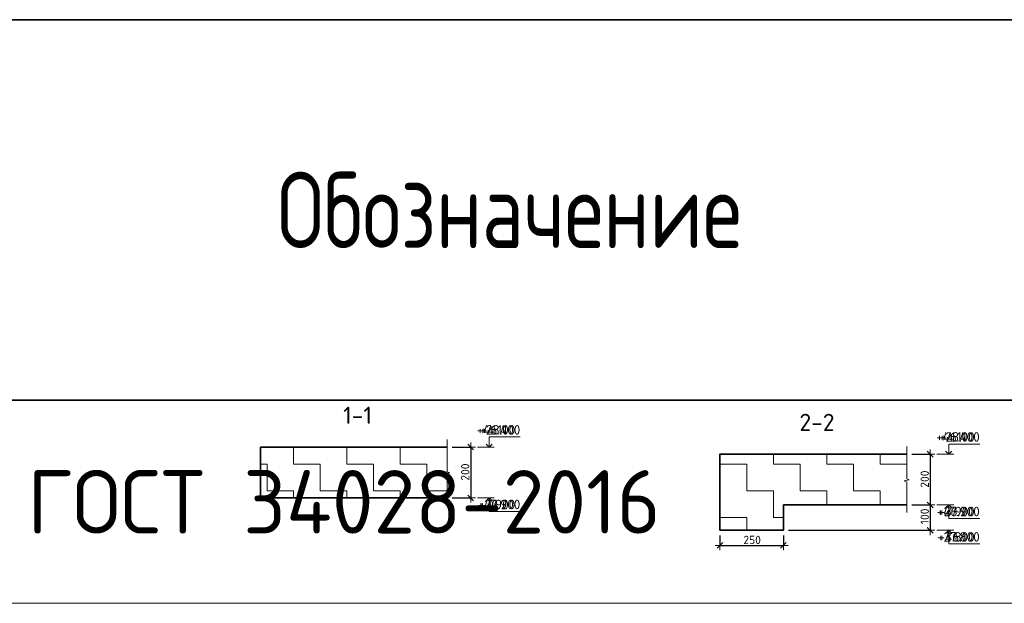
# Model space of a CAD drawing. Header units: metres. Extents: x -38 to 107, y -15 to 21.
# Tile 209 of 254: x 70.32 to 74.2, y 12.47 to 14.77. Entities that reach past the tile are written whole.
import ezdxf

# ---------------------------------------------------------------- set-up
doc = ezdxf.new("R2010")
doc.units = ezdxf.units.M
doc.header["$PDMODE"] = 65
for name, color, linetype, lineweight in [('XR$3$Размерная линия_ общее', 7, 'Continuous', 13), ('XR$4$Размерная линия_ общее', 7, 'Continuous', 13), ('XR$5$Текст_ примечание', 7, 'Continuous', 13), ('XR$6$Размерная линия_ общее', 7, 'Continuous', 13)]:
    doc.layers.add(name, color=color, linetype=linetype, lineweight=lineweight)
doc.styles.add('ISOCPEUR', font='txt')
doc.dimstyles.new('DIMSTYLE_8', dxfattribs={"dimtxt": 0.033, "dimasz": 0.0375, "dimexe": 0, "dimexo": 0, "dimgap": 0.0165, "dimtad": 2, "dimdec": 0, "dimlfac": 1000, "dimrnd": 1, "dimzin": 12, "dimdsep": 46, "dimtxsty": 'ISOCPEUR', "dimblk1": 'ALL_ML_STRICH', "dimblk2": 'ALL_ML_STRICH', "dimsah": 1, "dimcen": 0, "dimclrd": 7, "dimclre": 256, "dimclrt": 7, "dimadec": 0, "dimazin": 0, "dimtfac": 1, "dimtdec": 0, "dimtix": 1, "dimtmove": 2, "dimatfit": 3, "dimfxl": 0, "dimtzin": 0, "dimlwd": 0, "dimlwe": -3, "dimarcsym": 0})
pattern_1 = [(0, (0.21, 0.21), (0.105, 0.105), [0.105, -0.105]), (90, (0.21, 0.21), (-0.105, 0.105), [0.105, -0.105])]

# ---------------------------------------------------------------- blocks, each defined once
blk = doc.blocks.new('ЭЛЕМЕНТ_УЗОРА_0')
at = {"color": 7, "linetype": 'Continuous', "lineweight": 13, "transparency": 33554687}
blk.add_line((72.0051, 12.8573), (72.0051, 12.8573), dxfattribs=at)
blk.add_lwpolyline([(72.0051, 13.1173), (72.0051, 12.9901), (72.0151, 12.9865), (71.9951, 12.9816), (72.0051, 12.9774), (72.0051, 12.8573)], dxfattribs=at)
blk = doc.blocks.new('ALL_ML_STRICH')
at = {"color": 0, "linetype": 'ByBlock', "lineweight": -2}
for p, q in [((-1, 0), (0.5, 0)), ((-0.3, -0.3), (0.3, 0.3)), ((0, -0.5), (0, 0.5))]:
    blk.add_line(p, q, dxfattribs=at)
blk = doc.blocks.new('*D46')
at = {"layer": 'DEFPOINTS', "color": 7, "linetype": 'Continuous', "lineweight": 13, "transparency": 33554687}
for p in [(72.0051, 13.0873), (72.0975, 13.0873), (72.0051, 12.8873)]:
    blk.add_point(p, dxfattribs=at)
at = {"layer": 'XR$3$Размерная линия_ общее', "color": 253, "linetype": 'Continuous', "lineweight": -2, "true_color": 0xa0a0a0, "transparency": 33554687}
for p, q in [((72.0251, 13.0873), (72.0975, 13.0873)), ((72.0251, 12.8873), (72.0975, 12.8873))]:
    blk.add_line(p, q, dxfattribs=at)
at = {"layer": 'XR$3$Размерная линия_ общее', "color": 7, "linetype": 'Continuous', "lineweight": -2, "transparency": 33554687}
blk.add_line((72.0975, 13.0873), (72.0975, 12.8873), dxfattribs=at)
at = {"layer": 'XR$3$Размерная линия_ общее', "color": 7, "linetype": 'Continuous', "lineweight": 13, "transparency": 33554687, "xscale": 0.0375, "yscale": 0.0375, "zscale": 0.0375}
for p, rotation in [((72.0975, 13.0873), 90), ((72.0975, 12.8873), 270)]:
    blk.add_blockref('ALL_ML_STRICH', p, dxfattribs=dict(at, rotation=rotation))
at = {"layer": 'XR$3$Размерная линия_ общее', "color": 7, "linetype": 'Continuous', "lineweight": 13, "transparency": 33554687, "insert": (72.076, 12.9889), "char_height": 0.033, "width": 0.099, "attachment_point": 5, "rotation": 90, "style": 'ISOCPEUR'}
blk.add_mtext('\\A1;{200}', dxfattribs=at)
blk = doc.blocks.new('СЛОЖНЫЙ_ОБЪЕКТ_1')
at = {"color": 7, "linetype": 'Continuous', "lineweight": 13, "transparency": 33554687}
blk.add_line((72.1905, 13.0873), (72.1238, 13.0873), dxfattribs=at)
blk.add_lwpolyline([(72.1705, 13.0873), (72.1705, 13.1273), (72.2728, 13.1273)], dxfattribs=at)
at = {"color": 7, "linetype": 'Continuous', "lineweight": 35, "transparency": 33554687}
blk.add_lwpolyline([(72.1584, 13.0994), (72.1705, 13.0873), (72.1826, 13.0994)], dxfattribs=at)
blk = doc.blocks.new('СЛОЖНЫЙ_ОБЪЕКТ_2')
at = {"color": 7, "linetype": 'Continuous', "lineweight": 13, "transparency": 33554687}
blk.add_line((72.1905, 12.8873), (72.1238, 12.8873), dxfattribs=at)
at = {"color": 7, "linetype": 'Continuous', "lineweight": 35, "transparency": 33554687}
blk.add_lwpolyline([(72.1584, 12.8752), (72.1705, 12.8873), (72.1826, 12.8752)], dxfattribs=at)
at = {"color": 7, "linetype": 'Continuous', "lineweight": 13, "transparency": 33554687}
blk.add_lwpolyline([(72.1705, 12.8873), (72.1705, 12.8333), (72.2728, 12.8333)], dxfattribs=at)
blk = doc.blocks.new('ЭЛЕМЕНТ_УЗОРА_3')
at = {"color": 7, "linetype": 'Continuous', "lineweight": 13, "transparency": 33554687}
blk.add_line((73.8149, 12.8295), (73.8149, 12.8295), dxfattribs=at)
blk.add_lwpolyline([(73.8149, 13.0895), (73.8149, 12.9623), (73.8249, 12.9587), (73.8049, 12.9538), (73.8149, 12.9496), (73.8149, 12.8295)], dxfattribs=at)
blk = doc.blocks.new('СЛОЖНЫЙ_ОБЪЕКТ_3')
at = {"color": 7, "linetype": 'Continuous', "lineweight": 13, "transparency": 33554687}
blk.add_line((74.0002, 13.0595), (73.9336, 13.0595), dxfattribs=at)
at = {"color": 7, "linetype": 'Continuous', "lineweight": 35, "transparency": 33554687}
blk.add_lwpolyline([(73.9681, 13.0716), (73.9802, 13.0595), (73.9923, 13.0716)], dxfattribs=at)
at = {"color": 7, "linetype": 'Continuous', "lineweight": 13, "transparency": 33554687}
blk.add_lwpolyline([(73.9802, 13.0595), (73.9802, 13.0995), (74.0826, 13.0995)], dxfattribs=at)
blk = doc.blocks.new('СЛОЖНЫЙ_ОБЪЕКТ_4')
at = {"color": 7, "linetype": 'Continuous', "lineweight": 13, "transparency": 33554687}
blk.add_line((74.0002, 12.8595), (73.9336, 12.8595), dxfattribs=at)
at = {"color": 7, "linetype": 'Continuous', "lineweight": 35, "transparency": 33554687}
blk.add_lwpolyline([(73.9681, 12.8474), (73.9802, 12.8595), (73.9923, 12.8474)], dxfattribs=at)
at = {"color": 7, "linetype": 'Continuous', "lineweight": 13, "transparency": 33554687}
blk.add_lwpolyline([(73.9802, 12.8595), (73.9802, 12.8055), (74.0826, 12.8055)], dxfattribs=at)
blk = doc.blocks.new('*D52')
at = {"layer": 'DEFPOINTS', "color": 7, "linetype": 'Continuous', "lineweight": 13, "transparency": 33554687}
for p in [(73.8149, 13.0595), (73.9073, 13.0595), (73.8149, 12.8595)]:
    blk.add_point(p, dxfattribs=at)
at = {"layer": 'XR$3$Размерная линия_ общее', "color": 253, "linetype": 'Continuous', "lineweight": -2, "true_color": 0xa0a0a0, "transparency": 33554687}
for p, q in [((73.8349, 13.0595), (73.9073, 13.0595)), ((73.8349, 12.8595), (73.9073, 12.8595))]:
    blk.add_line(p, q, dxfattribs=at)
at = {"layer": 'XR$3$Размерная линия_ общее', "color": 7, "linetype": 'Continuous', "lineweight": -2, "transparency": 33554687}
blk.add_line((73.9073, 13.0595), (73.9073, 12.8595), dxfattribs=at)
at = {"layer": 'XR$3$Размерная линия_ общее', "color": 7, "linetype": 'Continuous', "lineweight": 13, "transparency": 33554687, "xscale": 0.0375, "yscale": 0.0375, "zscale": 0.0375}
for p, rotation in [((73.9073, 13.0595), 90), ((73.9073, 12.8595), 270)]:
    blk.add_blockref('ALL_ML_STRICH', p, dxfattribs=dict(at, rotation=rotation))
at = {"layer": 'XR$3$Размерная линия_ общее', "color": 7, "linetype": 'Continuous', "lineweight": 13, "transparency": 33554687, "insert": (73.8858, 12.9611), "char_height": 0.033, "width": 0.099, "attachment_point": 5, "rotation": 90, "style": 'ISOCPEUR'}
blk.add_mtext('\\A1;{200}', dxfattribs=at)
blk = doc.blocks.new('*D53')
at = {"layer": 'DEFPOINTS', "color": 7, "linetype": 'Continuous', "lineweight": 13, "transparency": 33554687}
for p in [(73.8149, 12.8595), (73.9073, 12.8595), (73.3294, 12.7595)]:
    blk.add_point(p, dxfattribs=at)
at = {"layer": 'XR$3$Размерная линия_ общее', "color": 253, "linetype": 'Continuous', "lineweight": -2, "true_color": 0xa0a0a0, "transparency": 33554687}
for p, q in [((73.8349, 12.8595), (73.9073, 12.8595)), ((73.3494, 12.7595), (73.9073, 12.7595))]:
    blk.add_line(p, q, dxfattribs=at)
at = {"layer": 'XR$3$Размерная линия_ общее', "color": 7, "linetype": 'Continuous', "lineweight": -2, "transparency": 33554687}
blk.add_line((73.9073, 12.8595), (73.9073, 12.7595), dxfattribs=at)
at = {"layer": 'XR$3$Размерная линия_ общее', "color": 7, "linetype": 'Continuous', "lineweight": 13, "transparency": 33554687, "xscale": 0.0375, "yscale": 0.0375, "zscale": 0.0375}
for p, rotation in [((73.9073, 12.8595), 90), ((73.9073, 12.7595), 270)]:
    blk.add_blockref('ALL_ML_STRICH', p, dxfattribs=dict(at, rotation=rotation))
at = {"layer": 'XR$3$Размерная линия_ общее', "color": 7, "linetype": 'Continuous', "lineweight": 13, "transparency": 33554687, "insert": (73.8858, 12.8144), "char_height": 0.033, "width": 0.099, "attachment_point": 5, "rotation": 90, "style": 'ISOCPEUR'}
blk.add_mtext('\\A1;{100}', dxfattribs=at)
blk = doc.blocks.new('СЛОЖНЫЙ_ОБЪЕКТ_5')
at = {"color": 7, "linetype": 'Continuous', "lineweight": 13, "transparency": 33554687}
blk.add_line((74.0002, 12.7595), (73.9336, 12.7595), dxfattribs=at)
at = {"color": 7, "linetype": 'Continuous', "lineweight": 35, "transparency": 33554687}
blk.add_lwpolyline([(73.9681, 12.7474), (73.9802, 12.7595), (73.9923, 12.7474)], dxfattribs=at)
at = {"color": 7, "linetype": 'Continuous', "lineweight": 13, "transparency": 33554687}
blk.add_lwpolyline([(73.9802, 12.7595), (73.9802, 12.7055), (74.0826, 12.7055)], dxfattribs=at)
blk = doc.blocks.new('*D55')
at = {"layer": 'DEFPOINTS', "color": 7, "linetype": 'Continuous', "lineweight": 13, "transparency": 33554687}
for p in [(73.0794, 12.7595), (73.3294, 12.7595), (73.0794, 12.7)]:
    blk.add_point(p, dxfattribs=at)
at = {"layer": 'XR$3$Размерная линия_ общее', "color": 253, "linetype": 'Continuous', "lineweight": -2, "true_color": 0xa0a0a0, "transparency": 33554687}
for p, q in [((73.0794, 12.7395), (73.0794, 12.7)), ((73.3294, 12.7395), (73.3294, 12.7))]:
    blk.add_line(p, q, dxfattribs=at)
at = {"layer": 'XR$3$Размерная линия_ общее', "color": 7, "linetype": 'Continuous', "lineweight": -2, "transparency": 33554687}
blk.add_line((73.0794, 12.7), (73.3294, 12.7), dxfattribs=at)
at = {"layer": 'XR$3$Размерная линия_ общее', "color": 7, "linetype": 'Continuous', "lineweight": 13, "transparency": 33554687, "xscale": 0.0375, "yscale": 0.0375, "zscale": 0.0375, "rotation": 180}
blk.add_blockref('ALL_ML_STRICH', (73.0794, 12.7), dxfattribs=at)
at = {"layer": 'XR$3$Размерная линия_ общее', "color": 7, "linetype": 'Continuous', "lineweight": 13, "transparency": 33554687, "xscale": 0.0375, "yscale": 0.0375, "zscale": 0.0375}
blk.add_blockref('ALL_ML_STRICH', (73.3294, 12.7), dxfattribs=at)
at = {"layer": 'XR$3$Размерная линия_ общее', "color": 7, "linetype": 'Continuous', "lineweight": 13, "transparency": 33554687, "insert": (73.206, 12.7215), "char_height": 0.033, "width": 0.099, "attachment_point": 5, "style": 'ISOCPEUR'}
blk.add_mtext('\\A1;{250}', dxfattribs=at)
blk = doc.blocks.new('ЭЛЕМЕНТ_УЗОРА_15')
at = {"color": 7, "linetype": 'Continuous', "lineweight": 13, "transparency": 33554687}
blk.add_line((72.0051, 12.8573), (72.0051, 12.8573), dxfattribs=at)
blk.add_lwpolyline([(72.0051, 13.1173), (72.0051, 12.9901), (72.0151, 12.9865), (71.9951, 12.9816), (72.0051, 12.9774), (72.0051, 12.8573)], dxfattribs=at)
blk = doc.blocks.new('*D271')
at = {"layer": 'DEFPOINTS', "color": 7, "linetype": 'Continuous', "lineweight": 13, "transparency": 33554687}
for p in [(72.0051, 13.0873), (72.0975, 13.0873), (72.0051, 12.8873)]:
    blk.add_point(p, dxfattribs=at)
at = {"layer": 'XR$4$Размерная линия_ общее', "color": 253, "linetype": 'Continuous', "lineweight": -2, "true_color": 0xa0a0a0, "transparency": 33554687}
for p, q in [((72.0251, 13.0873), (72.0975, 13.0873)), ((72.0251, 12.8873), (72.0975, 12.8873))]:
    blk.add_line(p, q, dxfattribs=at)
at = {"layer": 'XR$4$Размерная линия_ общее', "color": 7, "linetype": 'Continuous', "lineweight": -2, "transparency": 33554687}
blk.add_line((72.0975, 13.0873), (72.0975, 12.8873), dxfattribs=at)
at = {"layer": 'XR$4$Размерная линия_ общее', "color": 7, "linetype": 'Continuous', "lineweight": 13, "transparency": 33554687, "xscale": 0.0375, "yscale": 0.0375, "zscale": 0.0375}
for p, rotation in [((72.0975, 13.0873), 90), ((72.0975, 12.8873), 270)]:
    blk.add_blockref('ALL_ML_STRICH', p, dxfattribs=dict(at, rotation=rotation))
at = {"layer": 'XR$4$Размерная линия_ общее', "color": 7, "linetype": 'Continuous', "lineweight": 13, "transparency": 33554687, "insert": (72.076, 12.9889), "char_height": 0.033, "width": 0.099, "attachment_point": 5, "rotation": 90, "style": 'ISOCPEUR'}
blk.add_mtext('\\A1;{200}', dxfattribs=at)
blk = doc.blocks.new('ЭЛЕМЕНТ_УЗОРА_16')
at = {"color": 7, "linetype": 'Continuous', "lineweight": 13, "transparency": 33554687}
blk.add_line((73.8149, 12.8295), (73.8149, 12.8295), dxfattribs=at)
blk.add_lwpolyline([(73.8149, 13.0895), (73.8149, 12.9623), (73.8249, 12.9587), (73.8049, 12.9538), (73.8149, 12.9496), (73.8149, 12.8295)], dxfattribs=at)
blk = doc.blocks.new('*D273')
at = {"layer": 'DEFPOINTS', "color": 7, "linetype": 'Continuous', "lineweight": 13, "transparency": 33554687}
for p in [(73.8149, 13.0595), (73.9073, 13.0595), (73.8149, 12.8595)]:
    blk.add_point(p, dxfattribs=at)
at = {"layer": 'XR$4$Размерная линия_ общее', "color": 253, "linetype": 'Continuous', "lineweight": -2, "true_color": 0xa0a0a0, "transparency": 33554687}
for p, q in [((73.8349, 13.0595), (73.9073, 13.0595)), ((73.8349, 12.8595), (73.9073, 12.8595))]:
    blk.add_line(p, q, dxfattribs=at)
at = {"layer": 'XR$4$Размерная линия_ общее', "color": 7, "linetype": 'Continuous', "lineweight": -2, "transparency": 33554687}
blk.add_line((73.9073, 13.0595), (73.9073, 12.8595), dxfattribs=at)
at = {"layer": 'XR$4$Размерная линия_ общее', "color": 7, "linetype": 'Continuous', "lineweight": 13, "transparency": 33554687, "xscale": 0.0375, "yscale": 0.0375, "zscale": 0.0375}
for p, rotation in [((73.9073, 13.0595), 90), ((73.9073, 12.8595), 270)]:
    blk.add_blockref('ALL_ML_STRICH', p, dxfattribs=dict(at, rotation=rotation))
at = {"layer": 'XR$4$Размерная линия_ общее', "color": 7, "linetype": 'Continuous', "lineweight": 13, "transparency": 33554687, "insert": (73.8858, 12.9611), "char_height": 0.033, "width": 0.099, "attachment_point": 5, "rotation": 90, "style": 'ISOCPEUR'}
blk.add_mtext('\\A1;{200}', dxfattribs=at)
blk = doc.blocks.new('*D274')
at = {"layer": 'DEFPOINTS', "color": 7, "linetype": 'Continuous', "lineweight": 13, "transparency": 33554687}
for p in [(73.8149, 12.8595), (73.9073, 12.8595), (73.3294, 12.7595)]:
    blk.add_point(p, dxfattribs=at)
at = {"layer": 'XR$4$Размерная линия_ общее', "color": 253, "linetype": 'Continuous', "lineweight": -2, "true_color": 0xa0a0a0, "transparency": 33554687}
for p, q in [((73.8349, 12.8595), (73.9073, 12.8595)), ((73.3494, 12.7595), (73.9073, 12.7595))]:
    blk.add_line(p, q, dxfattribs=at)
at = {"layer": 'XR$4$Размерная линия_ общее', "color": 7, "linetype": 'Continuous', "lineweight": -2, "transparency": 33554687}
blk.add_line((73.9073, 12.8595), (73.9073, 12.7595), dxfattribs=at)
at = {"layer": 'XR$4$Размерная линия_ общее', "color": 7, "linetype": 'Continuous', "lineweight": 13, "transparency": 33554687, "xscale": 0.0375, "yscale": 0.0375, "zscale": 0.0375}
for p, rotation in [((73.9073, 12.8595), 90), ((73.9073, 12.7595), 270)]:
    blk.add_blockref('ALL_ML_STRICH', p, dxfattribs=dict(at, rotation=rotation))
at = {"layer": 'XR$4$Размерная линия_ общее', "color": 7, "linetype": 'Continuous', "lineweight": 13, "transparency": 33554687, "insert": (73.8858, 12.8144), "char_height": 0.033, "width": 0.099, "attachment_point": 5, "rotation": 90, "style": 'ISOCPEUR'}
blk.add_mtext('\\A1;{100}', dxfattribs=at)
blk = doc.blocks.new('*D275')
at = {"layer": 'DEFPOINTS', "color": 7, "linetype": 'Continuous', "lineweight": 13, "transparency": 33554687}
for p in [(73.0794, 12.7595), (73.3294, 12.7595), (73.0794, 12.7)]:
    blk.add_point(p, dxfattribs=at)
at = {"layer": 'XR$4$Размерная линия_ общее', "color": 253, "linetype": 'Continuous', "lineweight": -2, "true_color": 0xa0a0a0, "transparency": 33554687}
for p, q in [((73.0794, 12.7395), (73.0794, 12.7)), ((73.3294, 12.7395), (73.3294, 12.7))]:
    blk.add_line(p, q, dxfattribs=at)
at = {"layer": 'XR$4$Размерная линия_ общее', "color": 7, "linetype": 'Continuous', "lineweight": -2, "transparency": 33554687}
blk.add_line((73.0794, 12.7), (73.3294, 12.7), dxfattribs=at)
at = {"layer": 'XR$4$Размерная линия_ общее', "color": 7, "linetype": 'Continuous', "lineweight": 13, "transparency": 33554687, "xscale": 0.0375, "yscale": 0.0375, "zscale": 0.0375, "rotation": 180}
blk.add_blockref('ALL_ML_STRICH', (73.0794, 12.7), dxfattribs=at)
at = {"layer": 'XR$4$Размерная линия_ общее', "color": 7, "linetype": 'Continuous', "lineweight": 13, "transparency": 33554687, "xscale": 0.0375, "yscale": 0.0375, "zscale": 0.0375}
blk.add_blockref('ALL_ML_STRICH', (73.3294, 12.7), dxfattribs=at)
at = {"layer": 'XR$4$Размерная линия_ общее', "color": 7, "linetype": 'Continuous', "lineweight": 13, "transparency": 33554687, "insert": (73.206, 12.7215), "char_height": 0.033, "width": 0.099, "attachment_point": 5, "style": 'ISOCPEUR'}
blk.add_mtext('\\A1;{250}', dxfattribs=at)
blk = doc.blocks.new('СЛОЖНЫЙ_ОБЪЕКТ_59')
at = {"color": 7, "linetype": 'Continuous', "lineweight": 13, "transparency": 33554687}
blk.add_line((72.1905, 13.0873), (72.1238, 13.0873), dxfattribs=at)
blk.add_lwpolyline([(72.1705, 13.0873), (72.1705, 13.1273), (72.2928, 13.1273)], dxfattribs=at)
at = {"color": 7, "linetype": 'Continuous', "lineweight": 35, "transparency": 33554687}
blk.add_lwpolyline([(72.1584, 13.0994), (72.1705, 13.0873), (72.1826, 13.0994)], dxfattribs=at)
blk = doc.blocks.new('СЛОЖНЫЙ_ОБЪЕКТ_60')
at = {"color": 7, "linetype": 'Continuous', "lineweight": 13, "transparency": 33554687}
blk.add_line((72.1905, 12.8873), (72.1238, 12.8873), dxfattribs=at)
at = {"color": 7, "linetype": 'Continuous', "lineweight": 35, "transparency": 33554687}
blk.add_lwpolyline([(72.1584, 12.8752), (72.1705, 12.8873), (72.1826, 12.8752)], dxfattribs=at)
at = {"color": 7, "linetype": 'Continuous', "lineweight": 13, "transparency": 33554687}
blk.add_lwpolyline([(72.1705, 12.8873), (72.1705, 12.8333), (72.2928, 12.8333)], dxfattribs=at)
blk = doc.blocks.new('СЛОЖНЫЙ_ОБЪЕКТ_61')
at = {"color": 7, "linetype": 'Continuous', "lineweight": 13, "transparency": 33554687}
blk.add_line((74.0002, 13.0595), (73.9336, 13.0595), dxfattribs=at)
at = {"color": 7, "linetype": 'Continuous', "lineweight": 35, "transparency": 33554687}
blk.add_lwpolyline([(73.9681, 13.0716), (73.9802, 13.0595), (73.9923, 13.0716)], dxfattribs=at)
at = {"color": 7, "linetype": 'Continuous', "lineweight": 13, "transparency": 33554687}
blk.add_lwpolyline([(73.9802, 13.0595), (73.9802, 13.0995), (74.1026, 13.0995)], dxfattribs=at)
blk = doc.blocks.new('СЛОЖНЫЙ_ОБЪЕКТ_62')
at = {"color": 7, "linetype": 'Continuous', "lineweight": 13, "transparency": 33554687}
blk.add_line((74.0002, 12.8595), (73.9336, 12.8595), dxfattribs=at)
at = {"color": 7, "linetype": 'Continuous', "lineweight": 35, "transparency": 33554687}
blk.add_lwpolyline([(73.9681, 12.8474), (73.9802, 12.8595), (73.9923, 12.8474)], dxfattribs=at)
at = {"color": 7, "linetype": 'Continuous', "lineweight": 13, "transparency": 33554687}
blk.add_lwpolyline([(73.9802, 12.8595), (73.9802, 12.8055), (74.1026, 12.8055)], dxfattribs=at)
blk = doc.blocks.new('СЛОЖНЫЙ_ОБЪЕКТ_63')
at = {"color": 7, "linetype": 'Continuous', "lineweight": 13, "transparency": 33554687}
blk.add_line((74.0002, 12.7595), (73.9336, 12.7595), dxfattribs=at)
at = {"color": 7, "linetype": 'Continuous', "lineweight": 35, "transparency": 33554687}
blk.add_lwpolyline([(73.9681, 12.7474), (73.9802, 12.7595), (73.9923, 12.7474)], dxfattribs=at)
at = {"color": 7, "linetype": 'Continuous', "lineweight": 13, "transparency": 33554687}
blk.add_lwpolyline([(73.9802, 12.7595), (73.9802, 12.7055), (74.1026, 12.7055)], dxfattribs=at)
blk = doc.blocks.new('ЭЛЕМЕНТ_УЗОРА_36')
at = {"color": 7, "linetype": 'Continuous', "lineweight": 13, "transparency": 33554687}
blk.add_line((72.0051, 12.8573), (72.0051, 12.8573), dxfattribs=at)
blk.add_lwpolyline([(72.0051, 13.1173), (72.0051, 12.9901), (72.0151, 12.9865), (71.9951, 12.9816), (72.0051, 12.9774), (72.0051, 12.8573)], dxfattribs=at)
blk = doc.blocks.new('*D910')
at = {"layer": 'DEFPOINTS', "color": 7, "linetype": 'Continuous', "lineweight": 13, "transparency": 33554687}
for p in [(72.0051, 13.0873), (72.0975, 13.0873), (72.0051, 12.8873)]:
    blk.add_point(p, dxfattribs=at)
at = {"layer": 'XR$6$Размерная линия_ общее', "color": 253, "linetype": 'Continuous', "lineweight": -2, "true_color": 0xa0a0a0, "transparency": 33554687}
for p, q in [((72.0251, 13.0873), (72.0975, 13.0873)), ((72.0251, 12.8873), (72.0975, 12.8873))]:
    blk.add_line(p, q, dxfattribs=at)
at = {"layer": 'XR$6$Размерная линия_ общее', "color": 7, "linetype": 'Continuous', "lineweight": -2, "transparency": 33554687}
blk.add_line((72.0975, 13.0873), (72.0975, 12.8873), dxfattribs=at)
at = {"layer": 'XR$6$Размерная линия_ общее', "color": 7, "linetype": 'Continuous', "lineweight": 13, "transparency": 33554687, "xscale": 0.0375, "yscale": 0.0375, "zscale": 0.0375}
for p, rotation in [((72.0975, 13.0873), 90), ((72.0975, 12.8873), 270)]:
    blk.add_blockref('ALL_ML_STRICH', p, dxfattribs=dict(at, rotation=rotation))
at = {"layer": 'XR$6$Размерная линия_ общее', "color": 7, "linetype": 'Continuous', "lineweight": 13, "transparency": 33554687, "insert": (72.076, 12.9889), "char_height": 0.033, "width": 0.099, "attachment_point": 5, "rotation": 90, "style": 'ISOCPEUR'}
blk.add_mtext('\\A1;{200}', dxfattribs=at)
blk = doc.blocks.new('ЭЛЕМЕНТ_УЗОРА_37')
at = {"color": 7, "linetype": 'Continuous', "lineweight": 13, "transparency": 33554687}
blk.add_line((73.8149, 12.8295), (73.8149, 12.8295), dxfattribs=at)
blk.add_lwpolyline([(73.8149, 13.0895), (73.8149, 12.9623), (73.8249, 12.9587), (73.8049, 12.9538), (73.8149, 12.9496), (73.8149, 12.8295)], dxfattribs=at)
blk = doc.blocks.new('*D912')
at = {"layer": 'DEFPOINTS', "color": 7, "linetype": 'Continuous', "lineweight": 13, "transparency": 33554687}
for p in [(73.8149, 13.0595), (73.9073, 13.0595), (73.8149, 12.8595)]:
    blk.add_point(p, dxfattribs=at)
at = {"layer": 'XR$6$Размерная линия_ общее', "color": 253, "linetype": 'Continuous', "lineweight": -2, "true_color": 0xa0a0a0, "transparency": 33554687}
for p, q in [((73.8349, 13.0595), (73.9073, 13.0595)), ((73.8349, 12.8595), (73.9073, 12.8595))]:
    blk.add_line(p, q, dxfattribs=at)
at = {"layer": 'XR$6$Размерная линия_ общее', "color": 7, "linetype": 'Continuous', "lineweight": -2, "transparency": 33554687}
blk.add_line((73.9073, 13.0595), (73.9073, 12.8595), dxfattribs=at)
at = {"layer": 'XR$6$Размерная линия_ общее', "color": 7, "linetype": 'Continuous', "lineweight": 13, "transparency": 33554687, "xscale": 0.0375, "yscale": 0.0375, "zscale": 0.0375}
for p, rotation in [((73.9073, 13.0595), 90), ((73.9073, 12.8595), 270)]:
    blk.add_blockref('ALL_ML_STRICH', p, dxfattribs=dict(at, rotation=rotation))
at = {"layer": 'XR$6$Размерная линия_ общее', "color": 7, "linetype": 'Continuous', "lineweight": 13, "transparency": 33554687, "insert": (73.8858, 12.9611), "char_height": 0.033, "width": 0.099, "attachment_point": 5, "rotation": 90, "style": 'ISOCPEUR'}
blk.add_mtext('\\A1;{200}', dxfattribs=at)
blk = doc.blocks.new('*D913')
at = {"layer": 'DEFPOINTS', "color": 7, "linetype": 'Continuous', "lineweight": 13, "transparency": 33554687}
for p in [(73.8149, 12.8595), (73.9073, 12.8595), (73.3294, 12.7595)]:
    blk.add_point(p, dxfattribs=at)
at = {"layer": 'XR$6$Размерная линия_ общее', "color": 253, "linetype": 'Continuous', "lineweight": -2, "true_color": 0xa0a0a0, "transparency": 33554687}
for p, q in [((73.8349, 12.8595), (73.9073, 12.8595)), ((73.3494, 12.7595), (73.9073, 12.7595))]:
    blk.add_line(p, q, dxfattribs=at)
at = {"layer": 'XR$6$Размерная линия_ общее', "color": 7, "linetype": 'Continuous', "lineweight": -2, "transparency": 33554687}
blk.add_line((73.9073, 12.8595), (73.9073, 12.7595), dxfattribs=at)
at = {"layer": 'XR$6$Размерная линия_ общее', "color": 7, "linetype": 'Continuous', "lineweight": 13, "transparency": 33554687, "xscale": 0.0375, "yscale": 0.0375, "zscale": 0.0375}
for p, rotation in [((73.9073, 12.8595), 90), ((73.9073, 12.7595), 270)]:
    blk.add_blockref('ALL_ML_STRICH', p, dxfattribs=dict(at, rotation=rotation))
at = {"layer": 'XR$6$Размерная линия_ общее', "color": 7, "linetype": 'Continuous', "lineweight": 13, "transparency": 33554687, "insert": (73.8858, 12.8144), "char_height": 0.033, "width": 0.099, "attachment_point": 5, "rotation": 90, "style": 'ISOCPEUR'}
blk.add_mtext('\\A1;{100}', dxfattribs=at)
blk = doc.blocks.new('*D914')
at = {"layer": 'DEFPOINTS', "color": 7, "linetype": 'Continuous', "lineweight": 13, "transparency": 33554687}
for p in [(73.0794, 12.7595), (73.3294, 12.7595), (73.0794, 12.7)]:
    blk.add_point(p, dxfattribs=at)
at = {"layer": 'XR$6$Размерная линия_ общее', "color": 253, "linetype": 'Continuous', "lineweight": -2, "true_color": 0xa0a0a0, "transparency": 33554687}
for p, q in [((73.0794, 12.7395), (73.0794, 12.7)), ((73.3294, 12.7395), (73.3294, 12.7))]:
    blk.add_line(p, q, dxfattribs=at)
at = {"layer": 'XR$6$Размерная линия_ общее', "color": 7, "linetype": 'Continuous', "lineweight": -2, "transparency": 33554687}
blk.add_line((73.0794, 12.7), (73.3294, 12.7), dxfattribs=at)
at = {"layer": 'XR$6$Размерная линия_ общее', "color": 7, "linetype": 'Continuous', "lineweight": 13, "transparency": 33554687, "xscale": 0.0375, "yscale": 0.0375, "zscale": 0.0375, "rotation": 180}
blk.add_blockref('ALL_ML_STRICH', (73.0794, 12.7), dxfattribs=at)
at = {"layer": 'XR$6$Размерная линия_ общее', "color": 7, "linetype": 'Continuous', "lineweight": 13, "transparency": 33554687, "xscale": 0.0375, "yscale": 0.0375, "zscale": 0.0375}
blk.add_blockref('ALL_ML_STRICH', (73.3294, 12.7), dxfattribs=at)
at = {"layer": 'XR$6$Размерная линия_ общее', "color": 7, "linetype": 'Continuous', "lineweight": 13, "transparency": 33554687, "insert": (73.206, 12.7215), "char_height": 0.033, "width": 0.099, "attachment_point": 5, "style": 'ISOCPEUR'}
blk.add_mtext('\\A1;{250}', dxfattribs=at)
blk = doc.blocks.new('СЛОЖНЫЙ_ОБЪЕКТ_101')
at = {"color": 7, "linetype": 'Continuous', "lineweight": 13, "transparency": 33554687}
blk.add_line((72.1905, 13.0873), (72.1238, 13.0873), dxfattribs=at)
blk.add_lwpolyline([(72.1705, 13.0873), (72.1705, 13.1273), (72.2928, 13.1273)], dxfattribs=at)
at = {"color": 7, "linetype": 'Continuous', "lineweight": 35, "transparency": 33554687}
blk.add_lwpolyline([(72.1584, 13.0994), (72.1705, 13.0873), (72.1826, 13.0994)], dxfattribs=at)
blk = doc.blocks.new('СЛОЖНЫЙ_ОБЪЕКТ_102')
at = {"color": 7, "linetype": 'Continuous', "lineweight": 13, "transparency": 33554687}
blk.add_line((72.1905, 12.8873), (72.1238, 12.8873), dxfattribs=at)
at = {"color": 7, "linetype": 'Continuous', "lineweight": 35, "transparency": 33554687}
blk.add_lwpolyline([(72.1584, 12.8752), (72.1705, 12.8873), (72.1826, 12.8752)], dxfattribs=at)
at = {"color": 7, "linetype": 'Continuous', "lineweight": 13, "transparency": 33554687}
blk.add_lwpolyline([(72.1705, 12.8873), (72.1705, 12.8333), (72.2928, 12.8333)], dxfattribs=at)
blk = doc.blocks.new('СЛОЖНЫЙ_ОБЪЕКТ_103')
at = {"color": 7, "linetype": 'Continuous', "lineweight": 13, "transparency": 33554687}
blk.add_line((74.0002, 13.0595), (73.9336, 13.0595), dxfattribs=at)
at = {"color": 7, "linetype": 'Continuous', "lineweight": 35, "transparency": 33554687}
blk.add_lwpolyline([(73.9681, 13.0716), (73.9802, 13.0595), (73.9923, 13.0716)], dxfattribs=at)
at = {"color": 7, "linetype": 'Continuous', "lineweight": 13, "transparency": 33554687}
blk.add_lwpolyline([(73.9802, 13.0595), (73.9802, 13.0995), (74.1026, 13.0995)], dxfattribs=at)
blk = doc.blocks.new('СЛОЖНЫЙ_ОБЪЕКТ_104')
at = {"color": 7, "linetype": 'Continuous', "lineweight": 13, "transparency": 33554687}
blk.add_line((74.0002, 12.8595), (73.9336, 12.8595), dxfattribs=at)
at = {"color": 7, "linetype": 'Continuous', "lineweight": 35, "transparency": 33554687}
blk.add_lwpolyline([(73.9681, 12.8474), (73.9802, 12.8595), (73.9923, 12.8474)], dxfattribs=at)
at = {"color": 7, "linetype": 'Continuous', "lineweight": 13, "transparency": 33554687}
blk.add_lwpolyline([(73.9802, 12.8595), (73.9802, 12.8055), (74.1026, 12.8055)], dxfattribs=at)
blk = doc.blocks.new('СЛОЖНЫЙ_ОБЪЕКТ_105')
at = {"color": 7, "linetype": 'Continuous', "lineweight": 13, "transparency": 33554687}
blk.add_line((74.0002, 12.7595), (73.9336, 12.7595), dxfattribs=at)
at = {"color": 7, "linetype": 'Continuous', "lineweight": 35, "transparency": 33554687}
blk.add_lwpolyline([(73.9681, 12.7474), (73.9802, 12.7595), (73.9923, 12.7474)], dxfattribs=at)
at = {"color": 7, "linetype": 'Continuous', "lineweight": 13, "transparency": 33554687}
blk.add_lwpolyline([(73.9802, 12.7595), (73.9802, 12.7055), (74.1026, 12.7055)], dxfattribs=at)

msp = doc.modelspace()

# ---------------------------------------------------------------- hatches: boundary and pattern name
at = {"linetype": 'Continuous', "lineweight": 13, "transparency": 33554687}
h = msp.add_hatch(dxfattribs=at)
h.set_pattern_fill('____', scale=0.105, style=0, pattern_type=2)
h.set_pattern_definition(pattern_1)
h.paths.add_polyline_path([(71.2696, 13.0873), (71.2696, 12.8873), (72.0051, 12.8873), (72.0051, 13.0873)], flags=0)
h = msp.add_hatch(dxfattribs=at)
h.set_pattern_fill('____', scale=0.105, style=0, pattern_type=2)
h.set_pattern_definition(pattern_1)
h.paths.add_polyline_path([(71.2696, 13.0873), (71.2696, 12.8873), (72.0051, 12.8873), (72.0051, 13.0873)], flags=0)
h = msp.add_hatch(dxfattribs=at)
h.set_pattern_fill('____', scale=0.105, style=0, pattern_type=2)
h.set_pattern_definition(pattern_1)
h.paths.add_polyline_path([(71.2696, 13.0873), (71.2696, 12.8873), (72.0051, 12.8873), (72.0051, 13.0873)], flags=0)
h = msp.add_hatch(dxfattribs=at)
h.set_pattern_fill('____', scale=0.105, style=0, pattern_type=2)
h.set_pattern_definition(pattern_1)
h.paths.add_polyline_path([(73.8149, 13.0595), (73.0794, 13.0595), (73.0794, 12.7595), (73.3294, 12.7595), (73.3294, 12.8595), (73.8149, 12.8595)], flags=0)
h = msp.add_hatch(dxfattribs=at)
h.set_pattern_fill('____', scale=0.105, style=0, pattern_type=2)
h.set_pattern_definition(pattern_1)
h.paths.add_polyline_path([(73.8149, 13.0595), (73.0794, 13.0595), (73.0794, 12.7595), (73.3294, 12.7595), (73.3294, 12.8595), (73.8149, 12.8595)], flags=0)
h = msp.add_hatch(dxfattribs=at)
h.set_pattern_fill('____', scale=0.105, style=0, pattern_type=2)
h.set_pattern_definition(pattern_1)
h.paths.add_polyline_path([(73.8149, 13.0595), (73.0794, 13.0595), (73.0794, 12.7595), (73.3294, 12.7595), (73.3294, 12.8595), (73.8149, 12.8595)], flags=0)

# ---------------------------------------------------------------- linework, layer by layer
at = {"color": 7, "linetype": 'Continuous', "lineweight": 35, "transparency": 33554687}
msp.add_line((73.3294, 12.8595), (73.8149, 12.8595), dxfattribs=at)
msp.add_line((73.3294, 12.8595), (73.8149, 12.8595), dxfattribs=at)
msp.add_line((73.3294, 12.8595), (73.8149, 12.8595), dxfattribs=at)
for points in [[(72.0051, 13.0873), (71.2696, 13.0873), (71.2696, 12.8873), (72.0051, 12.8873)], [(72.0051, 13.0873), (71.2696, 13.0873), (71.2696, 12.8873), (72.0051, 12.8873)], [(72.0051, 13.0873), (71.2696, 13.0873), (71.2696, 12.8873), (72.0051, 12.8873)], [(73.8149, 13.0595), (73.0794, 13.0595), (73.0794, 12.8595)], [(73.8149, 13.0595), (73.0794, 13.0595), (73.0794, 12.8595)], [(73.8149, 13.0595), (73.0794, 13.0595), (73.0794, 12.8595)], [(73.0794, 12.8595), (73.0794, 12.7595), (73.3294, 12.7595), (73.3294, 12.8595)], [(73.0794, 12.8595), (73.0794, 12.7595), (73.3294, 12.7595), (73.3294, 12.8595)], [(73.0794, 12.8595), (73.0794, 12.7595), (73.3294, 12.7595), (73.3294, 12.8595)]]:
    msp.add_lwpolyline(points, dxfattribs=at)
at = {"layer": 'XR$5$Текст_ примечание', "color": 7, "linetype": 'Continuous', "lineweight": 35, "transparency": 33554687}
for p, q in [((86.4198, 14.7717), (67.9198, 14.7717)), ((86.4198, 13.2717), (67.9198, 13.2717))]:
    msp.add_line(p, q, dxfattribs=at)
at = {"layer": 'XR$5$Текст_ примечание', "color": 7, "linetype": 'Continuous', "lineweight": 13, "transparency": 33554687}
msp.add_line((86.4198, 12.4717), (67.9198, 12.4717), dxfattribs=at)

# ---------------------------------------------------------------- block references
at = {"color": 7, "linetype": 'Continuous', "lineweight": 13, "transparency": 33554687}
for name in ['ЭЛЕМЕНТ_УЗОРА_0', 'ЭЛЕМЕНТ_УЗОРА_15', 'ЭЛЕМЕНТ_УЗОРА_36', 'ЭЛЕМЕНТ_УЗОРА_3', 'ЭЛЕМЕНТ_УЗОРА_16', 'ЭЛЕМЕНТ_УЗОРА_37']:
    msp.add_blockref(name, (0, 0), dxfattribs=at)
at = {"color": 7, "linetype": 'Continuous', "lineweight": 35, "transparency": 33554687}
for name in ['СЛОЖНЫЙ_ОБЪЕКТ_1', 'СЛОЖНЫЙ_ОБЪЕКТ_59', 'СЛОЖНЫЙ_ОБЪЕКТ_101', 'СЛОЖНЫЙ_ОБЪЕКТ_3', 'СЛОЖНЫЙ_ОБЪЕКТ_61', 'СЛОЖНЫЙ_ОБЪЕКТ_103', 'СЛОЖНЫЙ_ОБЪЕКТ_2', 'СЛОЖНЫЙ_ОБЪЕКТ_60', 'СЛОЖНЫЙ_ОБЪЕКТ_102', 'СЛОЖНЫЙ_ОБЪЕКТ_4', 'СЛОЖНЫЙ_ОБЪЕКТ_62', 'СЛОЖНЫЙ_ОБЪЕКТ_104', 'СЛОЖНЫЙ_ОБЪЕКТ_5', 'СЛОЖНЫЙ_ОБЪЕКТ_63', 'СЛОЖНЫЙ_ОБЪЕКТ_105']:
    msp.add_blockref(name, (0, 0), dxfattribs=at)

# ---------------------------------------------------------------- texts
at = {"color": 7, "linetype": 'Continuous', "lineweight": 50, "transparency": 33554687, "char_height": 0.0675, "attachment_point": 5, "style": 'ISOCPEUR'}
for s, insert, width in [('\\A1;{\\fISOCPEUR|i0|b0;\\H0.067500;\\W1.000000;\\C7;1-1}\\P', (71.6518, 13.2127), 0.139696), ('\\A1;{\\fISOCPEUR|i0|b0;\\H0.067500;\\W1.000000;\\C7;1-1}\\P', (71.6518, 13.2127), 0.139696), ('\\A1;{\\fISOCPEUR|i0|b0;\\H0.067500;\\W1.000000;\\C7;1-1}\\P', (71.6518, 13.2127), 0.139696), ('\\A1;{\\fISOCPEUR|i0|b0;\\H0.067500;\\W1.000000;\\C7;2-2}\\P', (73.4615, 13.1849), 0.172565), ('\\A1;{\\fISOCPEUR|i0|b0;\\H0.067500;\\W1.000000;\\C7;2-2}\\P', (73.4615, 13.1849), 0.172565), ('\\A1;{\\fISOCPEUR|i0|b0;\\H0.067500;\\W1.000000;\\C7;2-2}\\P', (73.4615, 13.1849), 0.172565)]:
    msp.add_mtext(s, dxfattribs=dict(at, insert=insert, width=width))
at = {"color": 7, "linetype": 'Continuous', "lineweight": 13, "transparency": 33554687, "char_height": 0.0375, "attachment_point": 9, "style": 'ISOCPEUR'}
for s, insert, width in [('\\A1;{\\fISOCPEUR|i0|b0;\\H0.037500;\\W1.000000;\\C7;+28.100}\\P', (72.2928, 13.1365), 0.178404), ('\\A1;{\\fISOCPEUR|i0|b0;\\H0.037500;\\W1.000000;\\C7;+46.400}\\P', (72.2928, 13.1365), 0.194235), ('\\A1;{\\fISOCPEUR|i0|b0;\\H0.037500;\\W1.000000;\\C7;+4.100}\\P', (72.2728, 13.1365), 0.155671), ('\\A1;{\\fISOCPEUR|i0|b0;\\H0.037500;\\W1.000000;\\C7;+28.100}\\P', (74.1026, 13.1087), 0.178404), ('\\A1;{\\fISOCPEUR|i0|b0;\\H0.037500;\\W1.000000;\\C7;+46.400}\\P', (74.1026, 13.1087), 0.194235), ('\\A1;{\\fISOCPEUR|i0|b0;\\H0.037500;\\W1.000000;\\C7;+4.100}\\P', (74.0826, 13.1087), 0.155671), ('\\A1;{\\fISOCPEUR|i0|b0;\\H0.037500;\\W1.000000;\\C7;+27.900}\\P', (72.2928, 12.8425), 0.186702), ('\\A1;{\\fISOCPEUR|i0|b0;\\H0.037500;\\W1.000000;\\C7;+46.200}\\P', (72.2928, 12.8425), 0.190469), ('\\A1;{\\fISOCPEUR|i0|b0;\\H0.037500;\\W1.000000;\\C7;+3.900}\\P', (72.2728, 12.8425), 0.160312), ('\\A1;{\\fISOCPEUR|i0|b0;\\H0.037500;\\W1.000000;\\C7;+27.900}\\P', (74.1026, 12.8147), 0.186702), ('\\A1;{\\fISOCPEUR|i0|b0;\\H0.037500;\\W1.000000;\\C7;+46.200}\\P', (74.1026, 12.8147), 0.190469), ('\\A1;{\\fISOCPEUR|i0|b0;\\H0.037500;\\W1.000000;\\C7;+3.900}\\P', (74.0826, 12.8147), 0.160312), ('\\A1;{\\fISOCPEUR|i0|b0;\\H0.037500;\\W1.000000;\\C7;+27.800}\\P', (74.1026, 12.7147), 0.186702), ('\\A1;{\\fISOCPEUR|i0|b0;\\H0.037500;\\W1.000000;\\C7;+46.100}\\P', (74.1026, 12.7147), 0.182188), ('\\A1;{\\fISOCPEUR|i0|b0;\\H0.037500;\\W1.000000;\\C7;+3.800}\\P', (74.0826, 12.7147), 0.160312)]:
    msp.add_mtext(s, dxfattribs=dict(at, insert=insert, width=width))
at = {"layer": 'XR$5$Текст_ примечание', "color": 7, "linetype": 'Continuous', "lineweight": 35, "transparency": 33554687, "attachment_point": 7, "style": 'ISOCPEUR'}
for s, insert, char_height, width in [('\\W0.78;Обозначение', (71.3355, 13.8717), 0.3, 1.999529), ('\\W0.96;ГОСТ 34028-2016', (70.3506, 12.7467), 0.25, 2.743715)]:
    msp.add_mtext(s, dxfattribs=dict(at, insert=insert, char_height=char_height, width=width))

# ---------------------------------------------------------------- dimensions: what is measured, and where the dimension line sits
at = {"layer": 'XR$3$Размерная линия_ общее', "color": 7, "linetype": 'Continuous', "lineweight": 13, "transparency": 33554687}
for base, p1, p2, picture, middle in [((72.0975, 12.8873), (72.0251, 13.0873), (72.0251, 12.8873), '*D46', (72.076, 12.9889)), ((73.9073, 12.8595), (73.8349, 13.0595), (73.8349, 12.8595), '*D52', (73.8858, 12.9611)), ((73.9073, 12.7595), (73.8349, 12.8595), (73.3494, 12.7595), '*D53', (73.8858, 12.8144))]:
    dim = msp.add_linear_dim(base=base, p1=p1, p2=p2, angle=270, dimstyle='DIMSTYLE_8', override={"dimpost": '<>', "dimclrd": 7, "dimclre": 253, "dimclrt": 7, "dimlwd": 0, "dimlwe": 65533}, dxfattribs=at)
    dim.commit()
    dim.dimension.update_dxf_attribs({"geometry": picture, "text_midpoint": middle, "dimtype": 160})
dim = msp.add_linear_dim(base=(73.3294, 12.7), p1=(73.0794, 12.7395), p2=(73.3294, 12.7395), dimstyle='DIMSTYLE_8', override={"dimpost": '<>', "dimclrd": 7, "dimclre": 253, "dimclrt": 7, "dimlwd": 0, "dimlwe": 65533}, dxfattribs=at)
dim.commit()
dim.dimension.update_dxf_attribs({"geometry": '*D55', "text_midpoint": (73.206, 12.7215), "dimtype": 160})
at = {"layer": 'XR$4$Размерная линия_ общее', "color": 7, "linetype": 'Continuous', "lineweight": 13, "transparency": 33554687}
for base, p1, p2, picture, middle in [((72.0975, 12.8873), (72.0251, 13.0873), (72.0251, 12.8873), '*D271', (72.076, 12.9889)), ((73.9073, 12.8595), (73.8349, 13.0595), (73.8349, 12.8595), '*D273', (73.8858, 12.9611)), ((73.9073, 12.7595), (73.8349, 12.8595), (73.3494, 12.7595), '*D274', (73.8858, 12.8144))]:
    dim = msp.add_linear_dim(base=base, p1=p1, p2=p2, angle=270, dimstyle='DIMSTYLE_8', override={"dimpost": '<>', "dimclrd": 7, "dimclre": 253, "dimclrt": 7, "dimlwd": 0, "dimlwe": 65533}, dxfattribs=at)
    dim.commit()
    dim.dimension.update_dxf_attribs({"geometry": picture, "text_midpoint": middle, "dimtype": 160})
dim = msp.add_linear_dim(base=(73.3294, 12.7), p1=(73.0794, 12.7395), p2=(73.3294, 12.7395), dimstyle='DIMSTYLE_8', override={"dimpost": '<>', "dimclrd": 7, "dimclre": 253, "dimclrt": 7, "dimlwd": 0, "dimlwe": 65533}, dxfattribs=at)
dim.commit()
dim.dimension.update_dxf_attribs({"geometry": '*D275', "text_midpoint": (73.206, 12.7215), "dimtype": 160})
at = {"layer": 'XR$6$Размерная линия_ общее', "color": 7, "linetype": 'Continuous', "lineweight": 13, "transparency": 33554687}
for base, p1, p2, picture, middle in [((72.0975, 12.8873), (72.0251, 13.0873), (72.0251, 12.8873), '*D910', (72.076, 12.9889)), ((73.9073, 12.8595), (73.8349, 13.0595), (73.8349, 12.8595), '*D912', (73.8858, 12.9611)), ((73.9073, 12.7595), (73.8349, 12.8595), (73.3494, 12.7595), '*D913', (73.8858, 12.8144))]:
    dim = msp.add_linear_dim(base=base, p1=p1, p2=p2, angle=270, dimstyle='DIMSTYLE_8', override={"dimpost": '<>', "dimclrd": 7, "dimclre": 253, "dimclrt": 7, "dimlwd": 0, "dimlwe": 65533}, dxfattribs=at)
    dim.commit()
    dim.dimension.update_dxf_attribs({"geometry": picture, "text_midpoint": middle, "dimtype": 160})
dim = msp.add_linear_dim(base=(73.3294, 12.7), p1=(73.0794, 12.7395), p2=(73.3294, 12.7395), dimstyle='DIMSTYLE_8', override={"dimpost": '<>', "dimclrd": 7, "dimclre": 253, "dimclrt": 7, "dimlwd": 0, "dimlwe": 65533}, dxfattribs=at)
dim.commit()
dim.dimension.update_dxf_attribs({"geometry": '*D914', "text_midpoint": (73.206, 12.7215), "dimtype": 160})

doc.saveas('drawing.dxf')
